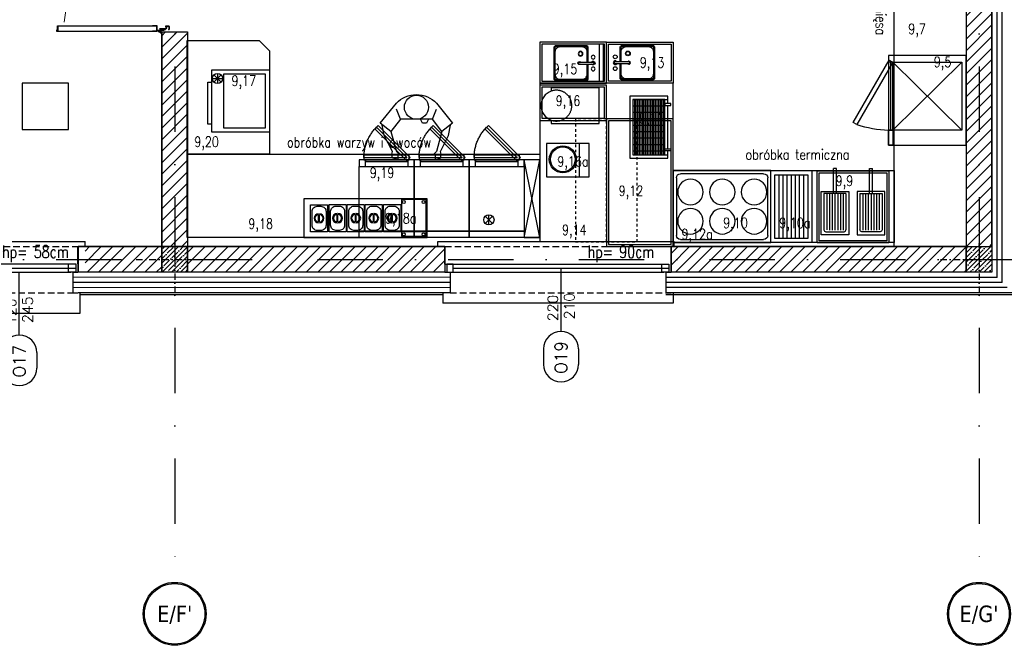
# Model space of a CAD drawing. Header units: millimetres. Extents: x 42924 to 92944, y -369470 to -179866.
# Tile 170 of 256: x 62459 to 63417, y -186161 to -185553. Entities that reach past the tile are written whole.
import ezdxf
from ezdxf.enums import TextEntityAlignment as Align

# ---------------------------------------------------------------- set-up
doc = ezdxf.new("R2010")
doc.units = ezdxf.units.MM
for name, pattern in [('2_3', [1, 0.5, -0.5]), ('CACHE', [9.525, 6.35, -3.175]), ('CENTER', [0.6, 0.375, -0.075, 0.075, -0.075]), ('DASHDOT', [25.4, 12.7, -6.35, 0, -6.35]), ('Hidden Line', [391.222223, 282.222223, -109])]:
    doc.linetypes.add(name, pattern=pattern)
doc.layers.get('0').update_dxf_attribs({"color": 8})
for name, color, linetype in [('!! 0_ Istn-okna', 8, 'Continuous'), ('!! 0_ Istn-sciany', 8, 'Continuous'), ('!! 0_ Istn-widok', 8, 'Continuous'), ('!! 0_ Opis', 8, 'Continuous'), ('!! 0_Opis_okna', 8, 'Continuous'), ('!! 0_Osie', 8, 'DASHDOT'), ('!! 1_ proj wyposdażenie', 54, 'Continuous'), ('!! 1_ tynk zewn  - nowy', 8, 'Continuous'), ('!! 1_ widok', 8, 'Continuous'), ('!! 1_drzwi-linia', 8, 'Continuous'), ('!! 1_Hatch dach', 8, 'Continuous'), ('!! 1_hatch projektowane ściany', 8, 'Continuous'), ('!! 1_PROJ przerywana', 8, 'CACHE'), ('!! 1_PROJ Sciany', 8, 'Continuous'), ('!! 1_PROJ TERMOIZOL', 8, 'Continuous'), ('!! 1_PROJ ŻELBET', 8, 'Continuous'), ('!! 2_ remont Ocieplenie', 8, 'ZIGZAG'), ('!! technologia', 124, 'Continuous'), ('0-osie-liniA', 8, 'DASHDOT'), ('0-osie-tx', 8, 'Continuous'), ('PROJ OKNO', 8, 'CACHE'), ('VI-MENUI', 8, 'Continuous')]:
    doc.layers.add(name, color=color, linetype=linetype)
doc.styles.add('50', font='ROMANS.shx', dxfattribs={"width": 0.8, "height": 10})
doc.styles.add('ARCHETYP', font='romans.shx', dxfattribs={"height": 15})
doc.styles.add('SIMPLEX', font='simplex.shx', dxfattribs={"width": 0.77})
doc.styles.add('TAHOMA', font='tahoma.ttf')
doc.linetypes.add('ZIGZAG', pattern='A,0.00254,-5.08,[131,ltypeshp.shx,S=5.08,R=0,X=-5.08,Y=0],-10.16,[131,ltypeshp.shx,S=5.08,R=180,X=5.08,Y=0],-5.08', length=20.32254)
pattern_1 = [(45, (0, 13698.2005), (-5.61266008, 5.61266008), [])]

# ---------------------------------------------------------------- blocks, each defined once
blk = doc.blocks.new('Homme Plan')
at = {"color": 0, "linetype": 'ByBlock', "lineweight": -2}
for points in [[(-0.2484, -0.2223), (-0.1953, -0.027), (-0.1681, -0.0013), (-0.1821, 0), (-0.1821, 0.0515), (-0.2341, 0.0388), (-0.2391, 0.0008), (-0.2344, -0.027), (-0.3125, -0.1833), (-0.332, -0.2809)], [(0.2484, -0.2223), (0.1953, -0.027), (0.1681, -0.0013), (0.1821, 0), (0.1821, 0.0515), (0.2341, 0.0388), (0.2391, 0.0008), (0.2344, -0.027), (0.3125, -0.1833), (0.332, -0.2809)], [(-0.1563, -0.3395), (-0.1953, -0.4372)], [(-0.1172, -0.3395), (-0.0977, -0.3005), (-0.0586, -0.3005), (-0.0391, -0.3395)], [(0.1562, -0.3395), (0.1953, -0.4372)]]:
    blk.add_lwpolyline(points, dxfattribs=at)
blk.add_lwpolyline([(-0.1563, -0.3395), (0.1562, -0.3395), (0.2484, -0.2223), (0.3516, -0.3005), (0.1953, -0.4958, -0.432562), (-0.1953, -0.4958), (-0.3516, -0.3005), (-0.2484, -0.2223)], format="xyb", close=True, dxfattribs=at)
blk.add_circle((0, -0.4567), 0.1172, dxfattribs=at)
blk = doc.blocks.new('Cde TP ACTIF')
at = {"color": 0, "linetype": 'ByBlock'}
for p, q in [((0, 0), (-0.15, -0.754)), ((-0.15, 0), (0, -0.754))]:
    blk.add_line(p, q, dxfattribs=at)
blk.add_lwpolyline([(0, 0), (-0.15, 0), (-0.15, -0.754), (0, -0.754)], close=True, dxfattribs=at)
blk = doc.blocks.new('Tour TP ACTIF')
for points in [[(-0.536, 0), (-0.536, -0.062), (0, -0.062), (0, 0)], [(0, -0.062), (-0.536, -0.062), (-0.536, -0.692), (0, -0.692)], [(-0.536, -0.692), (-0.474, -0.692), (-0.474, -0.754), (-0.536, -0.754)], [(-0.488, -0.754), (-0.048, -0.754), (-0.048, -0.802), (-0.488, -0.802)], [(-0.474, -0.739), (-0.062, -0.739), (-0.062, -0.754), (-0.474, -0.754)], [(-0.062, -0.692), (0, -0.692), (0, -0.754), (-0.062, -0.754)]]:
    blk.add_lwpolyline(points, close=True)
at = {"linetype": 'CACHE'}
blk.add_lwpolyline([(-0.3831, -1.0552), (-0.072, -0.7441), (-0.0381, -0.778), (-0.3492, -1.0891)], close=True, dxfattribs=at)
blk.add_lwpolyline([(-0.488, -0.778), (-0.072, -0.778), (-0.3662, -1.0722, -0.198912)], format="xyb", close=True, dxfattribs=at)
blk.add_circle((-0.072, -0.778), 0.0025)
blk = doc.blocks.new('A$C26BC24DE')
for p, q in [((0, 375), (0, 0)), ((230.7, 318.6), (230.7, 55.3))]:
    blk.add_line(p, q)
for points in [[(0, 0), (1200, 0), (1200, 375), (0, 375)], [(143.5, 150.8), (143.5, 222.7)], [(150.4, 150.8), (150.4, 223.5)], [(324.3, 151.9), (324.3, 223.8)], [(331.3, 151.9), (331.3, 224.6)], [(500.3, 151.9), (500.3, 223.8)], [(507.3, 151.9), (507.3, 224.6)], [(675.6, 151.9), (675.6, 223.8)], [(682.5, 151.9), (682.5, 224.6)], [(854.4, 151.9), (854.4, 223.8)], [(861.3, 151.9), (861.3, 224.6)], [(949.9, 57.3), (1188.3, 57.3)]]:
    blk.add_lwpolyline(points)
for points in [[(64.3, 318.6), (230.7, 318.6), (230.7, 53.6), (64.3, 53.6)], [(245.1, 319.7), (411.5, 319.7), (411.5, 54.7), (245.1, 54.7)], [(421.1, 319.7), (587.5, 319.7), (587.5, 54.7), (421.1, 54.7)], [(596.4, 319.7), (762.8, 319.7), (762.8, 54.7), (596.4, 54.7)], [(775.2, 319.7), (941.6, 319.7), (941.6, 54.7), (775.2, 54.7)], [(1188.3, 368.9), (949.9, 368.9), (949.9, 11.8), (1188.3, 11.8)]]:
    blk.add_lwpolyline(points, close=True)
for points in [[(129.3, 303.6), (165.7, 303.6, -0.414214), (215.7, 253.6), (215.7, 118.6, -0.414214), (165.7, 68.6), (129.3, 68.6, -0.414214), (79.3, 118.6), (79.3, 253.6, -0.414214)], [(310.1, 304.7), (346.5, 304.7, -0.414214), (396.5, 254.7), (396.5, 119.7, -0.414214), (346.5, 69.7), (310.1, 69.7, -0.414214), (260.1, 119.7), (260.1, 254.7, -0.414214)], [(486.1, 304.7), (522.5, 304.7, -0.414214), (572.5, 254.7), (572.5, 119.7, -0.414214), (522.5, 69.7), (486.1, 69.7, -0.414214), (436.1, 119.7), (436.1, 254.7, -0.414214)], [(661.4, 304.7), (697.8, 304.7, -0.414214), (747.8, 254.7), (747.8, 119.7, -0.414214), (697.8, 69.7), (661.4, 69.7, -0.414214), (611.4, 119.7), (611.4, 254.7, -0.414214)], [(840.2, 304.7), (876.6, 304.7, -0.414214), (926.6, 254.7), (926.6, 119.7, -0.414214), (876.6, 69.7), (840.2, 69.7, -0.414214), (790.2, 119.7), (790.2, 254.7, -0.414214)]]:
    blk.add_lwpolyline(points, format="xyb", close=True)
for centre in [(971.6, 345.3), (1163, 345.3), (971.6, 31.1), (1163, 31.1)]:
    blk.add_circle(centre, 14.1)
for centre, radius, start, end in [((143.5, 186.7), 44.9, 90, 270), ((143.5, 186.7), 35.9, 90, 270), ((150.4, 186.7), 44.9, 270, 90), ((150.4, 186.7), 35.9, 270, 90), ((324.3, 187.8), 44.9, 90, 270), ((324.3, 187.8), 35.9, 90, 270), ((331.3, 187.8), 44.9, 270, 90), ((331.3, 187.8), 35.9, 270, 90), ((500.3, 187.8), 44.9, 90, 270), ((500.3, 187.8), 35.9, 90, 270), ((507.3, 187.8), 44.9, 270, 90), ((507.3, 187.8), 35.9, 270, 90), ((675.6, 187.8), 44.9, 90, 270), ((675.6, 187.8), 35.9, 90, 270), ((682.5, 187.8), 44.9, 270, 90), ((682.5, 187.8), 35.9, 270, 90), ((854.4, 187.8), 44.9, 90, 270), ((854.4, 187.8), 35.9, 90, 270), ((861.3, 187.8), 44.9, 270, 90), ((861.3, 187.8), 35.9, 270, 90)]:
    blk.add_arc(centre, radius, start, end)
blk = doc.blocks.new('Toping cooler')
at = {"xscale": 0.0009999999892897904, "yscale": 0.0009999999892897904, "zscale": 0.0009999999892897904, "rotation": 90}
blk.add_blockref('A$C26BC24DE', (-47.7181, 9.5563), dxfattribs=at)
blk = doc.blocks.new('Batteur 10l')
blk.add_lwpolyline([(-0.1725, 0), (-0.1725, -0.465), (-0.1414, -0.465, 0.707107), (0.1414, -0.465), (0.1725, -0.465), (0.1725, 0)], format="xyb", close=True)
at = {"linetype": 'CACHE'}
blk.add_arc((0, -0.415), 0.15, 340.52878, 199.47122, dxfattribs=at)
blk = doc.blocks.new('Evier RONDA VDI3320')
at = {"ltscale": 0.2}
for p, q in [((-0.01, -0.141), (-0.01, 0.001)), ((0.01, -0.141), (0.01, 0.001))]:
    blk.add_line(p, q, dxfattribs=at)
for points in [[(0.01, -0.049), (0.155, -0.049, -0.414214), (0.177, -0.071), (0.177, -0.382, -0.414214), (0.155, -0.403), (-0.156, -0.403, -0.414214), (-0.177, -0.382), (-0.177, -0.071, -0.414214), (-0.156, -0.049), (-0.01, -0.049)], [(0.01, -0.061), (0.115, -0.061, -0.414214), (0.165, -0.111), (0.165, -0.341, -0.414214), (0.115, -0.391), (-0.115, -0.391, -0.414214), (-0.165, -0.341), (-0.165, -0.111, -0.414214), (-0.115, -0.061), (-0.01, -0.061)]]:
    blk.add_lwpolyline(points, format="xyb", dxfattribs=at)
at = {"linetype": 'CACHE', "ltscale": 0.2}
blk.add_lwpolyline([(0.01, -0.06), (0.166, -0.06), (0.166, -0.392), (-0.166, -0.392), (-0.166, -0.06), (-0.01, -0.06)], dxfattribs=at)
at = {"ltscale": 0.2}
for centre, radius in [((-0.06, 0), 0.0194), ((0.06, 0), 0.0196), ((0.096, -0.129), 0.0241), ((0.096, -0.129), 0.0191)]:
    blk.add_circle(centre, radius, dxfattribs=at)
for centre, radius, start, end in [((0, 0), 0.0201, 299.9158, 240.0842), ((0, 0), 0.0101, 354.2217, 185.7783), ((0, -0.141), 0.015, 131.8103, 48.1897), ((0, -0.141), 0.01, 180, 0)]:
    blk.add_arc(centre, radius, start, end, dxfattribs=at)
blk = doc.blocks.new('lodówka podbl.')
at = {"layer": '!! 1_ proj wyposdażenie'}
for p, q in [((0, 0), (0, 60)), ((56.28, 60), (0, 60)), ((56.28, 0), (56.28, 60)), ((4, 56), (4, 4)), ((44.91, 56), (4, 56)), ((44.91, 4), (44.91, 56)), ((54.11, 11.61), (47.04, 4.54)), ((54.11, 4.54), (47.04, 11.61)), ((50.57, 3.08), (50.57, 13.08)), ((0, 0), (56.28, 0)), ((4, 4), (44.91, 4)), ((55.57, 8.08), (45.57, 8.08))]:
    blk.add_line(p, q, dxfattribs=at)
blk.add_lwpolyline([(56.28, 52.51), (60, 52.51), (60, 11.54), (56.28, 11.54)], dxfattribs=at)
blk.add_circle((50.57, 8.08), 5, dxfattribs=at)
blk = doc.blocks.new('płyta solid')
for p, q in [((3, 7), (3, 87.92)), ((7, 91.92), (63, 91.92)), ((67, 87.92), (67, 7)), ((63, 3), (7, 3))]:
    blk.add_line(p, q)
blk.add_lwpolyline([(0, 94.92), (70, 94.92), (70, 0), (0, 0)], close=True)
for centre in [(20.82, 78.23), (49.21, 78.23), (20.82, 47.27), (49.21, 47.27), (20.82, 16.31), (49.21, 16.31)]:
    blk.add_circle(centre, 12.42)
for centre, start, end in [((7, 87.92), 90, 180), ((63, 87.92), 0, 90), ((7, 7), 180, 270), ((63, 7), 270, 0)]:
    blk.add_arc(centre, 4, start, end)
blk = doc.blocks.new('frytownica nastawna')
for p, q in [((-0.0451, 0.3922), (-0.2239, 0.3922)), ((-0.2418, 0.0179), (-0.2418, 0.3744)), ((-0.2151, 0.0179), (-0.215, 0.3744)), ((-0.1883, 0.0179), (-0.1882, 0.3744)), ((-0.1615, 0.0179), (-0.1614, 0.3744)), ((-0.1347, 0.0179), (-0.1346, 0.3744)), ((-0.1079, 0.0179), (-0.1078, 0.3744)), ((-0.0811, 0.0179), (-0.081, 0.3744)), ((-0.0543, 0.0179), (-0.0542, 0.3743)), ((-0.0275, 0.0179), (-0.0274, 0.3743)), ((-0.2418, 0.0179), (-0.0275, 0.0179)), ((-0.0453, 0), (-0.2241, 0)), ((-0.148, 0.015), (-0.148, -0.2244)), ((-0.1213, 0.015), (-0.1214, -0.2244)), ((-0.148, -0.2244), (-0.1214, -0.2244))]:
    blk.add_line(p, q)
at = {"flags": 128}
blk.add_lwpolyline([(0.0001, 0.42), (0, 0), (-0.2694, 0), (-0.2693, 0.42)], close=True, dxfattribs=at)
for centre, start, end in [((-0.2239, 0.3743), 89.99191, 179.99155), ((-0.0451, 0.3743), 359.99186, 89.99149)]:
    blk.add_arc(centre, 0.0179, start, end)
blk = doc.blocks.new('piec MBM 87x75')
for p, q in [((72.5, -4.3), (6.5, -71.4)), ((6.5, -4.3), (72.5, -71.4)), ((6.5, -71.4), (6.5, -75.4)), ((72.5, -73.4), (6.5, -73.4)), ((72.5, -71.4), (72.5, -75.4))]:
    blk.add_line(p, q)
for points in [[(0, -75.4), (87, -75.4), (87, 0), (0, 0)], [(6.5, -4.3), (72.5, -4.3), (72.5, -71.4), (6.5, -71.4)], [(65.12, -109.86), (4.5, -74.86), (6.5, -71.4), (67.12, -106.4)], [(72.5, -71.4), (87, -71.4), (87, -75.4), (72.5, -75.4)]]:
    blk.add_lwpolyline(points, close=True)
blk.add_arc((-55.32, -69.19), 127.97, 343.09611, 357.21922)
blk = doc.blocks.new('zaw-dr-90-p')
at = {"color": 2, "linetype": 'CENTER', "ltscale": 0.2}
for p, q in [((12, 0), (-12, 0)), ((0, 12), (0, -12)), ((24.5, 24), (31, 24)), ((24.5, 19), (31, 19))]:
    blk.add_line(p, q, dxfattribs=at)
at = {"ltscale": 0.2}
for p, q in [((10, 12), (6.5, 12)), ((10, 0), (10, 6.5))]:
    blk.add_line(p, q, dxfattribs=at)
blk.add_lwpolyline([(0, 6.5), (23.5, 6.5, 0.414214), (28, 11), (28, 31), (24.5, 31), (24.5, 11, -0.414214), (23.5, 10), (0, 10, 4.561698), (7.6, 6.5), (4.9, 4.2)], format="xyb", dxfattribs=at)
blk.add_lwpolyline([(-0.2, -0.2), (-2.5, -0.2), (-2.5, 0.2), (-0.2, 0.2), (-0.2, 2.5), (0.2, 2.5), (0.2, 0.2), (2.8, 0.2), (2.8, -0.2), (0.2, -0.2), (0.2, -2.8), (-0.2, -2.8)], close=True)
blk.add_lwpolyline([(10, 10), (10, 39), (6.5, 39), (6.5, 10)], dxfattribs=at)
blk.add_circle((0, 0), 6.5, dxfattribs=at)
blk = doc.blocks.new('drzwi 90- sc 12')
for p, q in [((-13620.32, 20410.16), (-13620.32, 20313.77)), ((-13614.92, 20409.86), (-13620.32, 20409.86)), ((-13616.12, 20410.26), (-13620.22, 20410.26)), ((-13616.12, 20410.26), (-13620, 20410.26)), ((-13618.17, 20410.26), (-13616.22, 20410.26)), ((-13618.17, 20410.26), (-13616.22, 20410.26)), ((-13616.12, 20410.26), (-13616.12, 20411.46)), ((-13616.12, 20411.46), (-13615.02, 20411.46)), ((-13614.92, 20411.36), (-13614.92, 20313.77)), ((-13620.32, 20313.47), (-13620.32, 20317.97)), ((-13614.92, 20312.27), (-13614.92, 20317.97)), ((-13715.57, 20308.32), (-13715.57, 20308.56)), ((-13715.57, 20307.69), (-13715.57, 20308.56)), ((-13715.57, 20307.82), (-13715.57, 20308.56)), ((-13715.57, 20307.72), (-13715.37, 20307.72)), ((-13614.92, 20313.77), (-13620.32, 20313.77)), ((-13618.22, 20313.37), (-13620.22, 20313.37)), ((-13618.22, 20313.67), (-13618.22, 20313.37)), ((-13618.22, 20313.67), (-13616.42, 20313.67)), ((-13617.77, 20311.12), (-13617.77, 20305.72)), ((-13617.77, 20311.12), (-13617.77, 20305.72)), ((-13616.17, 20309.92), (-13617.37, 20309.92)), ((-13616.17, 20309.92), (-13616.17, 20311.02)), ((-13615.92, 20313.17), (-13615.92, 20312.17)), ((-13615.92, 20312.17), (-13615.02, 20312.17)), ((-13715.77, 20301.96), (-13716.27, 20301.96)), ((-13616.77, 20301.96), (-13616.27, 20301.96))]:
    blk.add_line(p, q)
for points in [[(-13665.27, 20284.96), (-13665.27, 20325.83)], [(-13615.57, 20309.64), (-13615.32, 20309.64), (-13615.32, 20309.82), (-13616.32, 20309.82), (-13616.32, 20309.64), (-13615.92, 20309.64)]]:
    blk.add_lwpolyline(points)
at = {"lineweight": 30}
for points in [[(-13716.27, 20308.92), (-13721.27, 20308.92)], [(-13716.27, 20308.92), (-13716.27, 20296.92)], [(-13614.27, 20308.92), (-13609.27, 20308.92)], [(-13614.27, 20308.92), (-13614.27, 20296.92)]]:
    blk.add_lwpolyline(points, dxfattribs=at)
at = {"ltscale": 0.2}
for points in [[(-13715.57, 20307.51), (-13715.57, 20309.48, 0.414214), (-13715.91, 20309.82), (-13719.43, 20309.82, 0.414214), (-13719.77, 20309.48), (-13719.77, 20308.92), (-13719.59, 20308.92), (-13719.59, 20309.48, -0.414214), (-13719.43, 20309.64), (-13716.97, 20309.64)], [(-13716.97, 20309.64), (-13715.91, 20309.64, -0.414214), (-13715.75, 20309.48), (-13715.75, 20307.51)], [(-13715.75, 20307.76), (-13715.75, 20305.58, 0.414214), (-13715.41, 20305.24), (-13714.96, 20305.24, -0.414214), (-13714.8, 20305.08), (-13714.8, 20304.48, 0.414214), (-13714.46, 20304.14), (-13713.28, 20304.14, 0.414214), (-13712.94, 20304.48), (-13712.94, 20305.15, -1), (-13712.75, 20305.15), (-13712.75, 20301.96, -0.414214), (-13712.91, 20301.8), (-13715.43, 20301.8, -0.414214), (-13715.59, 20301.96), (-13715.59, 20302.52), (-13715.77, 20302.52), (-13715.77, 20301.96, 0.414214), (-13715.43, 20301.62), (-13712.91, 20301.62, 0.414214), (-13712.57, 20301.96), (-13712.57, 20305.15, 1), (-13713.12, 20305.15), (-13713.12, 20304.48, -0.414214), (-13713.28, 20304.32), (-13714.46, 20304.32, -0.414214), (-13714.62, 20304.48), (-13714.62, 20305.08, 0.414214), (-13714.96, 20305.42), (-13715.41, 20305.42, -0.414214), (-13715.57, 20305.58), (-13715.57, 20307.64)], [(-13615.92, 20309.64), (-13616.63, 20309.64, 0.414214), (-13616.79, 20309.48), (-13616.79, 20305.58, -0.414214), (-13617.13, 20305.24), (-13617.58, 20305.24, 0.414214), (-13617.74, 20305.08), (-13617.74, 20304.48, -0.414214), (-13618.08, 20304.14), (-13619.26, 20304.14, -0.414214), (-13619.6, 20304.48), (-13619.6, 20305.15, 1), (-13619.79, 20305.15), (-13619.79, 20301.96, 0.414214), (-13619.63, 20301.8), (-13617.11, 20301.8, 0.414214), (-13616.95, 20301.96), (-13616.95, 20302.52), (-13616.77, 20302.52), (-13616.77, 20301.96, -0.414214), (-13617.11, 20301.62), (-13619.63, 20301.62, -0.414214), (-13619.97, 20301.96), (-13619.97, 20305.15, -1), (-13619.42, 20305.15), (-13619.42, 20304.48, 0.414214), (-13619.26, 20304.32), (-13618.08, 20304.32, 0.414214), (-13617.92, 20304.48), (-13617.92, 20305.08, -0.414214), (-13617.58, 20305.42), (-13617.13, 20305.42, 0.414214), (-13616.97, 20305.58), (-13616.97, 20309.48, -0.414214), (-13616.63, 20309.82), (-13613.11, 20309.82, -0.414214), (-13612.77, 20309.48), (-13612.77, 20308.92), (-13612.95, 20308.92), (-13612.95, 20309.48, 0.414214), (-13613.11, 20309.64), (-13615.57, 20309.64)]]:
    blk.add_lwpolyline(points, format="xyb", dxfattribs=at)
blk.add_lwpolyline([(-13616.79, 20308.82), (-13616.97, 20308.82), (-13616.97, 20307.42), (-13616.79, 20307.42)], close=True)
at = {"linetype": 'Hidden Line', "lineweight": 9, "ltscale": 0.05}
blk.add_arc((-13615.5, 20305.14), 99.12, 94.80054, 177.69442, dxfattribs=at)
for centre, radius, start, end in [((-13620.22, 20410.16), 0.1, 90, 180), ((-13615.02, 20411.36), 0.1, 0, 90), ((-13620.22, 20313.47), 0.1, 180, 270), ((-13616.42, 20313.17), 0.5, 0, 90), ((-13616.27, 20311.02), 0.1, 0, 90), ((-13615.02, 20312.27), 0.1, 270, 0)]:
    blk.add_arc(centre, radius, start, end)
at = {"xscale": 0.09999999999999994, "yscale": 0.09999999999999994, "zscale": 0.09999999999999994, "rotation": 180.0000000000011}
blk.add_blockref('zaw-dr-90-p', (-13614.92, 20310.92), dxfattribs=at)
blk = doc.blocks.new('słup 25 x 25')
at = {"layer": '!! 1_Hatch dach'}
h = blk.add_hatch(dxfattribs=at)
h.set_pattern_fill('ANSI35', color=256)
h.set_pattern_definition([(45, (-64242.072, 198338.2015), (-4.49012806, 4.49012806), []), (45, (-64237.5816, 198338.2015), (-4.49012806, 4.49012806), [7.9375, -1.5875, 0, -1.5875])])
h.paths.add_polyline_path([(-12.5, 12.5), (12.5, 12.5), (12.5, -12.5), (-12.5, -12.5)])
at = {"layer": '!! 1_PROJ ŻELBET'}
blk.add_lwpolyline([(-12.5, 12.5), (12.5, 12.5), (12.5, -12.5), (-12.5, -12.5)], close=True, dxfattribs=at)
at = {"layer": '0-osie-liniA', "ltscale": 0.5}
for points in [[(0, 37.5), (0, -37.5)], [(-37.5, 0), (37.5, 0)]]:
    blk.add_lwpolyline(points, dxfattribs=at)
blk = doc.blocks.new('*U171')
h = blk.add_hatch(color=256)
edge = h.paths.add_edge_path()
edge.add_arc((0, 0), 30.6, 0, 360)
edge = h.paths.add_edge_path(flags=17)
edge.add_arc((0, 0), 29.4, 0, 360)
for radius in [30.6, 29.4]:
    blk.add_circle((0, 0), radius)
at = {"style": 'TAHOMA', "flags": 8}
blk.add_attdef('ANSICHTSNUMMER', text='', height=16, dxfattribs=at).set_placement((0, 0), align=Align.MIDDLE_CENTER)
blk = doc.blocks.new('BLOK OSI')
at = {"layer": '0-osie-liniA', "ltscale": 5}
for points in [[(53790.21, -198088.59), (53790.21, -199860.82)], [(54572.71, -198088.59), (54572.71, -199860.82)], [(52022.72, -199547.09), (55017, -199547.09)]]:
    blk.add_lwpolyline(points, dxfattribs=at)
at = {"layer": '0-osie-tx'}
ref = blk.add_blockref('*U171', (53790.21, -199891.75), dxfattribs=dict(at, rotation=180))
ref.add_attrib('ANSICHTSNUMMER', "E/F'", dxfattribs={"layer": '0', "height": 16, "style": 'TAHOMA', "flags": 8}).set_placement((53790.21, -199891.75), align=Align.MIDDLE_CENTER)
ref = blk.add_blockref('*U171', (54572.71, -199891.75), dxfattribs=dict(at, rotation=180))
ref.add_attrib('ANSICHTSNUMMER', "E/G'", dxfattribs={"layer": '0', "height": 16, "style": 'TAHOMA', "flags": 8}).set_placement((54572.71, -199891.75), align=Align.MIDDLE_CENTER)
blk = doc.blocks.new('OKNO PROJ 240')
at = {"layer": '!! 0_ Istn-okna'}
for points in [[(61049.03, -199622.89), (61262.03, -199622.89)], [(61057.03, -199626.89), (61267.03, -199626.89)], [(61049.03, -199630.89), (61262.03, -199630.89)]]:
    blk.add_lwpolyline(points, dxfattribs=at)
for points in [[(61051.03, -199630.89), (61057.03, -199630.89), (61057.03, -199622.89), (61051.03, -199622.89)], [(61267.03, -199630.89), (61260.03, -199630.89), (61260.03, -199622.89), (61267.03, -199622.89)]]:
    blk.add_lwpolyline(points, close=True, dxfattribs=at)
at = {"layer": '!! 0_ Istn-sciany'}
for points in [[(61049.03, -199630.89), (61054.03, -199630.89)], [(61262.03, -199630.89), (61262.03, -199630.89)]]:
    blk.add_lwpolyline(points, dxfattribs=at)
at = {"layer": '!! 0_ Istn-widok'}
for points in [[(61042.03, -199600.89), (61272, -199600.89)], [(61042.03, -199605.89), (61042.03, -199600.89)], [(61272, -199605.89), (61272, -199600.89)], [(61047.03, -199650.89), (61047.03, -199660.89)], [(61271.03, -199650.89), (61271.03, -199660.89)], [(61271.03, -199660.89), (61047.03, -199660.89)]]:
    blk.add_lwpolyline(points, dxfattribs=at)
at = {"layer": '!! 1_PROJ przerywana'}
for points in [[(61049.03, -199605.89), (61269.03, -199605.89)], [(61054.03, -199650.89), (61264.03, -199650.89)]]:
    blk.add_lwpolyline(points, dxfattribs=at)
at = {"layer": '!! 1_PROJ Sciany'}
for points in [[(61049.03, -199622.89), (61049.03, -199605.89)], [(61269.03, -199622.89), (61269.03, -199605.89)], [(61049.03, -199622.89), (61049.03, -199630.89)], [(61269.03, -199622.89), (61269.03, -199630.89)], [(61054.03, -199630.89), (61054.03, -199650.89)], [(61264.03, -199630.89), (61264.03, -199650.89)], [(61264.03, -199630.89), (61269.03, -199630.89)], [(61054.03, -199650.89), (61049.03, -199650.89)], [(61264.03, -199650.89), (61269.03, -199650.89)]]:
    blk.add_lwpolyline(points, dxfattribs=at)
blk = doc.blocks.new('1_ok-opis')
blk.add_line((0, 111.61), (0, 50))
for points in [[(-17, 128.61), (-17, 143.61)], [(17, 128.61), (17, 143.61)]]:
    blk.add_lwpolyline(points)
for centre, start, end in [((0, 143.61), 0, 180), ((0, 128.61), 180, 0)]:
    blk.add_arc(centre, 17, start, end)
at = {"style": 'ARCHETYP'}
for tag, height, rotation, p in [('NR', 12, 90, (0, 136.9)), ('NR', 12, 270, (0, 136.9)), ('SZEROKOŚĆ', 10, 90, (-8, 78.29)), ('WYSOKOŚĆ', 10, 270, (-8, 78.29)), ('WYSOKOŚĆ', 10, 90, (8, 78.29)), ('SZEROKOŚĆ', 10, 270, (8, 78.29))]:
    blk.add_attdef(tag, text='', height=height, rotation=rotation, dxfattribs=at).set_placement(p, align=Align.MIDDLE)
blk = doc.blocks.new('salamander')
at = {"linetype": 'Continuous'}
h = blk.add_hatch(dxfattribs=at)
h.set_pattern_fill('GRATE', color=256, scale=50, style=0)
h.set_pattern_definition([(0, (-166830.3742, 252123.6776), (0, 1.5625), []), (90, (-166830.374, 252123.6776), (-6.25, 4e-16), [])])
h.paths.add_polyline_path([(3, -3), (3, -34), (57, -34), (57, -3)])
for p, q in [((3, -34), (3, -37)), ((57, -34), (57, -37))]:
    blk.add_line(p, q, dxfattribs=at)
for points in [[(53, -37), (60, -37), (60, 0), (0, 0), (0, -37), (7, -37)], [(9, -37), (51, -37)]]:
    blk.add_lwpolyline(points, dxfattribs=at)
for points in [[(3, -34), (57, -34), (57, -3), (3, -3)], [(9, -40), (7, -40), (7, -34), (9, -34)], [(51, -40), (53, -40), (53, -34), (51, -34)]]:
    blk.add_lwpolyline(points, close=True, dxfattribs=at)
blk = doc.blocks.new('OKNO PROJ 120')
at = {"layer": '!! 0_ Istn-okna'}
for points in [[(62604.5, -199623.15), (62717.5, -199623.15)], [(62612.5, -199627.15), (62722.5, -199627.15)], [(62604.5, -199631.15), (62717.5, -199631.15)]]:
    blk.add_lwpolyline(points, dxfattribs=at)
for points in [[(62606.5, -199631.15), (62612.5, -199631.15), (62612.5, -199623.15), (62606.5, -199623.15)], [(62722.5, -199631.15), (62715.5, -199631.15), (62715.5, -199623.15), (62722.5, -199623.15)]]:
    blk.add_lwpolyline(points, close=True, dxfattribs=at)
at = {"layer": '!! 0_ Istn-sciany'}
for points in [[(62604.5, -199631.15), (62609.5, -199631.15)], [(62717.5, -199631.15), (62717.5, -199631.15)]]:
    blk.add_lwpolyline(points, dxfattribs=at)
at = {"layer": '!! 0_ Istn-widok'}
for points in [[(62597.5, -199601.15), (62731.5, -199601.15)], [(62597.5, -199606.15), (62597.5, -199601.15)], [(62731.5, -199606.15), (62731.5, -199601.15)], [(62602.5, -199651.15), (62602.5, -199671.15)], [(62726.5, -199651.15), (62726.5, -199671.15)], [(62726.5, -199671.15), (62602.5, -199671.15)]]:
    blk.add_lwpolyline(points, dxfattribs=at)
at = {"layer": '!! 1_PROJ przerywana'}
for points in [[(62604.5, -199606.15), (62724.5, -199606.15)], [(62609.5, -199651.15), (62719.5, -199651.15)]]:
    blk.add_lwpolyline(points, dxfattribs=at)
at = {"layer": '!! 1_PROJ Sciany'}
for points in [[(62604.5, -199623.15), (62604.5, -199606.15)], [(62724.5, -199623.15), (62724.5, -199606.15)], [(62604.5, -199623.15), (62604.5, -199631.15)], [(62724.5, -199623.15), (62724.5, -199631.15)], [(62609.5, -199631.15), (62609.5, -199651.15)], [(62719.5, -199631.15), (62719.5, -199651.15)], [(62719.5, -199631.15), (62724.5, -199631.15)], [(62609.5, -199651.15), (62604.5, -199651.15)], [(62719.5, -199651.15), (62724.5, -199651.15)]]:
    blk.add_lwpolyline(points, dxfattribs=at)

msp = doc.modelspace()

# ---------------------------------------------------------------- hatches: boundary and pattern name
at = {"layer": '!! 1_hatch projektowane ściany'}
h = msp.add_hatch(dxfattribs=at)
h.set_pattern_fill('ANSI31', color=256, scale=2.5)
h.set_pattern_definition(pattern_1)
h.paths.add_polyline_path([(63380.06373, -185773.3878), (63405.06373, -185773.3878), (63405.06373, -185019.40053), (63380.06373, -185019.40053)])
h = msp.add_hatch(dxfattribs=at)
h.set_pattern_fill('ANSI31', color=256, scale=2.5)
h.set_pattern_definition(pattern_1)
h.paths.add_polyline_path([(62597.56543, -185564.82049), (62622.56729, -185564.82049), (62622.56729, -185773.3878), (62597.56543, -185773.3878)])
h = msp.add_hatch(dxfattribs=at)
h.set_pattern_fill('ANSI31', color=256, scale=2.5)
h.set_pattern_definition(pattern_1)
h.paths.add_polyline_path([(62522.84739, -185773.40454), (62597.56735, -185773.38945), (62597.56735, -185798.38615), (62522.84739, -185798.40123)])
h = msp.add_hatch(dxfattribs=at)
h.set_pattern_fill('ANSI31', color=256, scale=2.5)
h.set_pattern_definition(pattern_1)
h.paths.add_polyline_path([(62622.56735, -185773.34382), (62872.94506, -185773.46712), (62872.94506, -185798.46381), (62622.56735, -185798.34052)])
h = msp.add_hatch(dxfattribs=at)
h.set_pattern_fill('ANSI31', color=256, scale=2.5)
h.set_pattern_definition(pattern_1)
h.paths.add_polyline_path([(63092.94506, -185773.43603), (63380.06735, -185773.38912), (63380.06735, -185798.38582), (63092.94506, -185798.43273)])

# ---------------------------------------------------------------- linework, layer by layer
at = {"layer": '!! 1_ proj wyposdażenie'}
for p, q in [((63023.06213, -185576.60599), (63023.06213, -185612.60599)), ((63027.06213, -185576.60599), (63027.06213, -185612.60599)), ((63004.04775, -185705.74671, 0), (63004.04774, -185673.24671, 0)), ((63194.06389, -185703.57288), (63226.06389, -185703.57288)), ((63194.06389, -185765.57288), (63194.06389, -185703.57288)), ((63198.06389, -185765.57288), (63198.06389, -185703.57288)), ((63202.06389, -185765.57288), (63202.06389, -185703.57288)), ((63206.06389, -185765.57288), (63206.06389, -185703.57288)), ((63210.06389, -185765.57288), (63210.06389, -185703.57288)), ((63214.06389, -185765.57288), (63214.06389, -185703.57288)), ((63218.06389, -185765.57288), (63218.06389, -185703.57288)), ((63222.06389, -185765.57288), (63222.06389, -185703.57288)), ((63226.06389, -185703.57288), (63226.06389, -185765.57288)), ((62919.28124, -185743.91257), (62912.21017, -185750.98363)), ((62919.28124, -185750.98363), (62912.21017, -185743.91257)), ((62915.7457, -185752.4481), (62915.7457, -185742.4481)), ((63226.06389, -185765.57288), (63194.06389, -185765.57288))]:
    msp.add_line(p, q, dxfattribs=at)
for points in [[(63310.06389, -185410.21272), (63380.06389, -185410.21272), (63380.06389, -185773.3878), (63310.06389, -185773.3878)], [(62622.31576, -185573.03871), (62692.31576, -185573.03871), (62702.31648, -185583.03871), (62702.32365, -185683.65234), (62622.3157, -185683.65804)], [(62965.19389, -185614.67016), (63030.12803, -185614.67016), (63030.12803, -185574.67016), (62965.19389, -185574.67016)], [(62967.19389, -185612.67016), (63028.12803, -185612.67016), (63028.12803, -185576.67016), (62967.19389, -185576.67016)], [(63095.10138, -185614.60642), (63030.16727, -185614.67014), (63030.12802, -185574.67016), (63095.06213, -185574.60644)], [(63093.09942, -185612.60838), (63032.16531, -185612.66818), (63032.12998, -185576.66819), (63093.06409, -185576.6084)], [(62506.79872, -185659.65551), (62506.79872, -185614.65551), (62461.79872, -185614.65551), (62461.79872, -185659.65551)], [(62965.19566, -185650.72221), (63030.16622, -185650.72464), (63030.15952, -185616.49813), (62965.19566, -185616.47057)], [(62967.19566, -185648.72228), (63028.16583, -185648.72457), (63028.15991, -185618.49728), (62967.19566, -185618.47141)], [(63095.14254, -185649.26492), (63030.22997, -185649.26492), (63030.22997, -185773.3878), (63095.14254, -185773.3878)], [(63093.14254, -185651.26492), (63032.22997, -185651.26492), (63032.22997, -185771.3878), (63093.14254, -185771.3878)], [(62622.3157, -185683.65804), (62965.19566, -185683.62931), (62965.19566, -185764.62931), (62622.3157, -185764.65804)], [(63095.14254, -185699.60642), (63310.06389, -185699.60642), (63310.06389, -185769.60642), (63095.14254, -185769.60642)], [(63234.96465, -185699.79485), (63304.96465, -185699.79485), (63304.96465, -185769.79485), (63234.96465, -185769.79485)], [(63236.96465, -185701.79485), (63302.96465, -185701.79485), (63302.96465, -185767.79485), (63236.96465, -185767.79485)]]:
    msp.add_lwpolyline(points, close=True, dxfattribs=at)
for points in [[(63095.14254, -185699.60642), (63095.14245, -185614.60642), (62965.19557, -185614.60642), (62965.19566, -185768.42763)], [(62965.19566, -185650.72221), (62965.19566, -185768.42763)]]:
    msp.add_lwpolyline(points, dxfattribs=at)
at = {"layer": '!! 1_ proj wyposdażenie', "linetype": '2_3', "ltscale": 5}
for points in [[(63030.142, -185768.92036), (63030.142, -185649.26492), (63000.142, -185649.26492), (63000.142, -185768.92036)], [(63060.142, -185768.92036), (63060.142, -185649.26492), (63030.142, -185649.26492), (63030.142, -185768.92036)]]:
    msp.add_lwpolyline(points, close=True, dxfattribs=at)
at = {"layer": '!! 1_ proj wyposdażenie', "elevation": 0}
msp.add_lwpolyline([(63013.44071, -185705.74671), (63013.4407, -185673.24671), (62971.9407, -185673.24672), (62971.94071, -185705.74672)], close=True, dxfattribs=at)
at = {"layer": '!! 1_ proj wyposdażenie', "flags": 128}
msp.add_lwpolyline([(63190.06389, -185699.60642), (63230.06389, -185699.60642), (63230.06389, -185769.60642), (63190.06389, -185769.60642)], close=True, dxfattribs=at)
at = {"layer": '!! 1_ proj wyposdażenie'}
for centre, radius in [((62987.66828, -185688.63516, 0), 13.13165), ((62987.66828, -185688.63516, 0), 12), ((62915.7457, -185747.4481), 5)]:
    msp.add_circle(centre, radius, dxfattribs=at)
at = {"layer": '!! 1_ tynk zewn  - nowy'}
for p, q in [((62643.22506, -185818.40117), (62516.19325, -185818.34212)), ((62877.94502, -185818.42763), (62516.19325, -185818.36406)), ((62870.94506, -185820.40117), (62518.19325, -185820.40117)), ((62870.94506, -185820.40117), (62781.5992, -185820.40048)), ((63427.06364, -185818.38856), (63087.94506, -185818.42763)), ((63427.06363, -185820.38856), (63087.94506, -185820.42763))]:
    msp.add_line(p, q, dxfattribs=at)
at = {"layer": '!! 1_ widok'}
msp.add_lwpolyline([(62782.93319, -185773.40454), (62642.0992, -185773.40454)], dxfattribs=at)
at = {"layer": '!! 1_hatch projektowane ściany'}
for points in [[(63380.06373, -185773.3878), (63405.06373, -185773.3878), (63405.06373, -185019.40053), (63380.06373, -185019.40053)], [(62597.56543, -185564.82049), (62622.56729, -185564.82049), (62622.56729, -185773.3878), (62597.56543, -185773.3878)], [(62516.19325, -185773.34617), (62597.56735, -185773.38945), (62597.56735, -185798.38615), (62516.19325, -185798.34287)], [(62622.56735, -185773.34382), (62872.94506, -185773.46712), (62872.94506, -185798.46381), (62622.56735, -185798.34052)], [(63092.94506, -185773.38912), (63380.06735, -185773.38912), (63380.06735, -185798.38582), (63092.94506, -185798.38582)]]:
    msp.add_lwpolyline(points, close=True, dxfattribs=at)
at = {"layer": '!! 1_PROJ Sciany'}
for points in [[(63405.06373, -185011.40053), (63405.06373, -185798.3878), (63092.94506, -185798.3878)], [(63380.06373, -185323.21272), (63380.06373, -185773.3878), (63092.94506, -185773.3878)], [(62597.56729, -185564.82249), (62597.56729, -185773.60626)], [(62622.56729, -185564.82249), (62597.56729, -185564.82249)], [(62622.56729, -185564.82249), (62622.56729, -185773.39916)], [(62597.56729, -185773.39238), (62516.19325, -185773.34617)], [(62516.19325, -185773.40454), (62516.19325, -185798.40616)], [(62872.94506, -185773.40454), (62622.56735, -185773.34382)], [(62872.94506, -185773.46405), (62872.94506, -185798.46688)], [(63092.94506, -185773.46422), (63092.94506, -185798.40454)], [(62872.94506, -185798.46688), (62516.19325, -185798.29082)], [(62622.56735, -185798.34079), (62622.56735, -185798.40454)]]:
    msp.add_lwpolyline(points, dxfattribs=at)
at = {"layer": '!! 1_PROJ TERMOIZOL', "linetype": 'ZIGZAG', "ltscale": 0.75}
for p, q in [((63410.06363, -185803.38158), (63410.06338, -185014.40053)), ((62877.94506, -185803.42763), (62511.19325, -185803.36406)), ((63410.06363, -185803.38849), (63087.94506, -185803.3878)), ((62877.94502, -185813.42763), (62511.19325, -185813.36406)), ((63420.06363, -185813.38852), (63087.94506, -185813.3878))]:
    msp.add_line(p, q, dxfattribs=at)
at = {"layer": '!! 2_ remont Ocieplenie', "linetype": 'Continuous', "ltscale": 0.75}
for p, q in [((63415.06363, -185808.38851), (63415.06338, -185014.40053)), ((62877.94506, -185808.42763), (62511.19325, -185808.36406)), ((63415.06363, -185808.38849), (63087.94506, -185808.3878))]:
    msp.add_line(p, q, dxfattribs=at)

# ---------------------------------------------------------------- block references
at = {"layer": '!! 0_Opis_okna'}
ref = msp.add_blockref('1_ok-opis', (62458.93775, -185747.97346), dxfattribs=dict(at, rotation=180))
ref.add_attrib('SZEROKOŚĆ', '120', dxfattribs={"layer": '0', "height": 10, "rotation": 90, "style": 'ARCHETYP'}).set_placement((62450.93775, -185836.69387), align=Align.MIDDLE)
ref.add_attrib('WYSOKOŚĆ', '245', dxfattribs={"layer": '0', "height": 10, "rotation": 90, "style": 'ARCHETYP'}).set_placement((62466.93775, -185834.92041), align=Align.MIDDLE)
ref.add_attrib('NR', 'O17', dxfattribs={"layer": '0', "height": 12, "rotation": 90, "style": 'ARCHETYP'}).set_placement((62458.93775, -185884.87491), align=Align.MIDDLE)
ref = msp.add_blockref('1_ok-opis', (62985.94506, -185744.42763), dxfattribs=dict(at, rotation=180))
ref.add_attrib('SZEROKOŚĆ', '220', dxfattribs={"layer": '0', "height": 10, "rotation": 90, "style": 'ARCHETYP'}).set_placement((62977.94506, -185833.14804), align=Align.MIDDLE)
ref.add_attrib('WYSOKOŚĆ', '210', dxfattribs={"layer": '0', "height": 10, "rotation": 90, "style": 'ARCHETYP'}).set_placement((62993.94506, -185831.37458), align=Align.MIDDLE)
ref.add_attrib('NR', 'O19', dxfattribs={"layer": '0', "height": 12, "rotation": 90, "style": 'ARCHETYP'}).set_placement((62985.94506, -185881.32907), align=Align.MIDDLE)
at = {"layer": '!! 0_Osie'}
msp.add_blockref('BLOK OSI', (8819.85593, 13761.2005), dxfattribs=at)
at = {"layer": '!! 1_ proj wyposdażenie'}
for name, p, xscale, yscale, zscale, rotation in [('Evier RONDA VDI3320', (63038.67381, -185594.72692), 95, 95, 95, 90), ('Evier RONDA VDI3320', (63017.14054, -185595.02699), -95, 95, 95, 270), ('Homme Plan', (62845.26536, -185683.65802), 100, 100, 100, 180), ('Batteur 10l', (63022.88497, -185636.40702), 100, 100, 100, 270), ('Tour TP ACTIF', (62842.99149, -185764.6518), -100, 100, 100, 179.9968672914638), ('Tour TP ACTIF', (62896.59149, -185764.65473), -100, 100, 100, 179.9968672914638), ('Tour TP ACTIF', (62950.19149, -185764.65766), -100, 100, 100, 179.9968672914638), ('Cde TP ACTIF', (62950.19149, -185764.65766), 99.99999999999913, 99.99999999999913, 99.99999999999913, 179.9968672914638), ('frytownica nastawna', (63238.97554, -185719.90998), 100, 100, 100, 180), ('frytownica nastawna', (63300.95376, -185719.90998), -100, 100, 100, 180), ('Toping cooler', (61780.16579, -190536.46082), 100, 100, 100, 270)]:
    msp.add_blockref(name, p, dxfattribs=dict(at, xscale=xscale, yscale=yscale, zscale=zscale, rotation=rotation))
for name, p, rotation in [('piec MBM 87x75', (63380.06365, -185587.80198), 270.0002719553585), ('salamander', (63052.83034, -185687.36894), 89.99999999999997)]:
    msp.add_blockref(name, p, dxfattribs=dict(at, rotation=rotation))
at = {"layer": '!! 1_ proj wyposdażenie', "xscale": -1, "rotation": 90}
msp.add_blockref('płyta solid', (63190.06389, -185699.60642), dxfattribs=at)
at = {"layer": '!! 1_ widok'}
msp.add_blockref('OKNO PROJ 120', (-208.55981, 13832.76334), dxfattribs=at)
at = {"layer": '!! 1_drzwi-linia', "xscale": -1, "rotation": 90}
msp.add_blockref('drzwi 90- sc 12', (82906.48977, -199179.0902), dxfattribs=at)
at = {"layer": '!! 1_hatch projektowane ściany'}
for p in [(62610.06735, -185785.90454), (63392.56735, -185785.8878)]:
    msp.add_blockref('słup 25 x 25', p, dxfattribs=at)
at = {"layer": 'PROJ OKNO'}
msp.add_blockref('OKNO PROJ 240', (1823.91194, 13832.46438), dxfattribs=at)
at = {"layer": 'VI-MENUI', "rotation": 180}
msp.add_blockref('lodówka podbl.', (62702.31971, -185601.95351), dxfattribs=at)

# ---------------------------------------------------------------- texts
at = {"layer": '!! 0_ Opis', "style": 'SIMPLEX', "width": 0.75}
for s, p in [('hp= 58cm', (62442.15138, -185784.49827)), ('hp= 90cm', (63011.74906, -185784.50249))]:
    msp.add_text(s, height=12, dxfattribs=at).set_placement(p)
at = {"layer": '!! technologia', "insert": (63302.17381, -185487.98651), "char_height": 10, "attachment_point": 1, "rotation": 270, "style": '50'}
msp.add_mtext_dynamic_manual_height_columns('obróbka mięsa', width=182.4693139, gutter_width=50, heights=[10], dxfattribs=at)
at = {"layer": '!! technologia', "char_height": 10, "attachment_point": 1, "style": '50'}
for s, width, insert in [('9,7', 33.3164928, (63323.70654, -185556.83036)), ('9,15', 33.3164928, (62977.83397, -185595.7095)), ('9,13', 33.3164928, (63062.50034, -185589.53813)), ('9,5', 33.3164928, (63348.55586, -185588.95911)), ('9,17', 33.3164928, (62665.38285, -185607.16369)), ('9,16', 33.3164928, (62980.70305, -185626.61567)), ('9,11', 33.3164928, (63061.43228, -185643.59738)), ('9,20', 33.3164928, (62629.12681, -185666.55518)), ('obróbka warzyw i owoców', 182.4693139, (62719.34358, -185667.00335)), ('obróbka termiczna', 182.4693139, (63165.40248, -185678.95449)), ('9,16a', 33.3164928, (62982.2664, -185685.72252)), ('9,19', 33.3164928, (62799.82144, -185696.67593)), ('9,9', 33.3164928, (63253.09234, -185704.50254)), ('9,12', 33.3164928, (63041.97944, -185714.251)), ('9,18', 33.3164928, (62681.74447, -185746.19596)), ('9,18a', 33.3164928, (62814.81784, -185740.9647)), ('9,10', 33.3164928, (63143.63632, -185745.42885)), ('9,10a', 33.3164928, (63198.22548, -185745.42885)), ('9,14', 33.3164928, (62986.82704, -185752.27704)), ('9,12a', 33.3164928, (63103.0571, -185756.34328))]:
    msp.add_mtext_dynamic_manual_height_columns(s, width=width, gutter_width=50, heights=[10], dxfattribs=dict(at, insert=insert))

doc.saveas('drawing.dxf')
